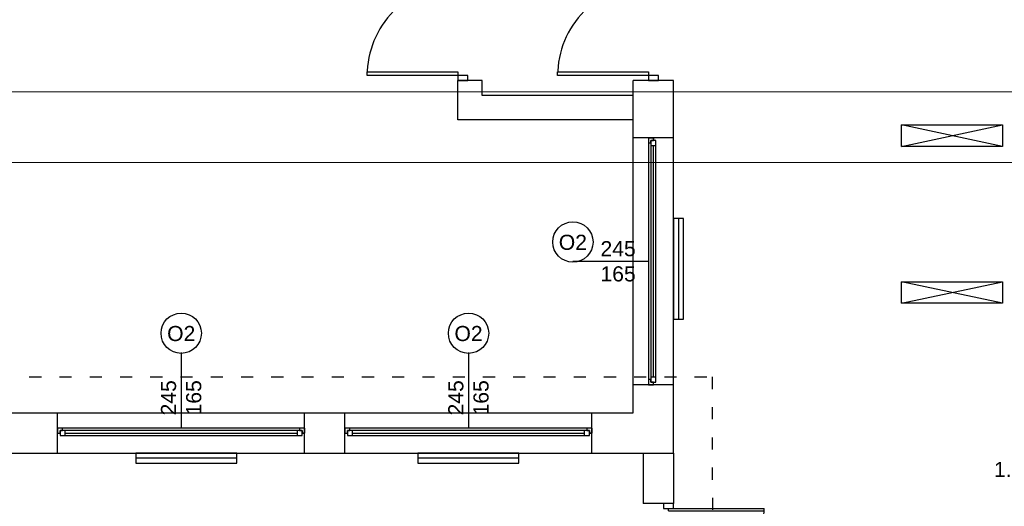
# Model space of a CAD drawing. Header units: millimetres. Extents: x -2994 to 13921, y -9859 to 2415.
# Tile 16 of 47: x 657 to 1634, y -686 to -203. Entities that reach past the tile are written whole.
import ezdxf
from ezdxf.enums import TextEntityAlignment as Align

# ---------------------------------------------------------------- set-up
doc = ezdxf.new("R2010")
doc.units = ezdxf.units.MM
doc.linetypes.add('ACAD_ISO03W100', pattern=[30, 12, -18])
for name, color, linetype, true_color in [('A_sc_istn', 253, 'Continuous', 0x828282), ('A_sc_proj', 7, 'Continuous', 0x5e5e5e), ('A_stolarka', 7, 'Continuous', 0x5e5e5e)]:
    doc.layers.add(name, color=color, linetype=linetype, true_color=true_color)
doc.layers.add('IE_OPISY_ogólne', color=7, linetype='Continuous', lineweight=30)
doc.layers.add('IE_OŚW_oprawy podstawowe', color=1, linetype='Continuous', lineweight=30)
doc.styles.get("Standard").update_dxf_attribs({"font": 'arial.ttf'})
doc.linetypes.add('TRACKS', pattern='A,0.15,[130,ltypeshp.shx,S=0.25,R=0,X=0,Y=0],0.15', length=0.3)

# ---------------------------------------------------------------- blocks, each defined once
blk = doc.blocks.new('*U31')
for p, q in [((-95, 20), (-100, 20)), ((-95, 17.5), (-95, 20)), ((140, 20), (-95, 20)), ((145, 20), (140, 20)), ((140, 20), (140, 17.5)), ((-100, 15), (-97.5, 15)), ((-97.5, 15), (-97.5, 17.5)), ((-97.5, 17.5), (-95, 17.5)), ((-92.5, 17.5), (-97.5, 17.5)), ((-97.5, 17.5), (-97.5, 12.5)), ((-97.5, 12.5), (-92.5, 12.5)), ((-92.5, 12.5), (-92.5, 17.5)), ((137.5, 17.5), (-92.5, 17.5)), ((-92.5, 15), (137.5, 15)), ((-92.5, 12.5), (137.5, 12.5)), ((-92.5, 12.5), (137.5, 12.5)), ((142.5, 17.5), (137.5, 17.5)), ((137.5, 17.5), (137.5, 12.5)), ((137.5, 12.5), (142.5, 12.5)), ((140, 17.5), (142.5, 17.5)), ((142.5, 17.5), (142.5, 15)), ((142.5, 12.5), (142.5, 17.5)), ((142.5, 15), (145, 15))]:
    blk.add_line(p, q)
for points in [[(-100, 20), (-100, 15), (-97.5, 15)], [(145, 20), (145, 14.99), (142.5, 15)]]:
    blk.add_lwpolyline(points)
blk = doc.blocks.new('*U16')
blk.add_lwpolyline([(75, 0), (0, 0)])
for tag, p in [('S', (30, 5)), ('H', (30, -20))]:
    blk.add_attdef(tag, text='', height=15).set_placement(p, align=Align.CENTER)
blk = doc.blocks.new('*U15')
blk.add_lwpolyline([(75, 0), (0, 0)])
for tag, p in [('H', (30, 20)), ('S', (30, -5))]:
    blk.add_attdef(tag, text='', height=15, rotation=180).set_placement(p, align=Align.CENTER)
blk = doc.blocks.new('*U39')
blk.add_arc((0, 0), 900, 0, 90)
blk.add_wipeout([(0, 900), (35, 900), (35, 0), (0, 0)])
blk.add_wipeout([(0, 900), (35, 900), (35, 0), (0, 0)])
blk.add_wipeout([(0, 900), (35, 900), (35, 0), (0, 0)])
for points in [[(35, 900), (35, 0), (0, 0), (0, 900)], [(-50, -100), (0, -100), (0, 0), (-50, 0)]]:
    blk.add_lwpolyline(points, close=True)
blk = doc.blocks.new('jndf')
at = {"layer": 'A_stolarka', "ltscale": 2}
for p, q in [((6685.7, -1555593.7), (6685.7, -1556543.7)), ((6685.7, -1555593.7), (6705.7, -1555593.7)), ((6705.7, -1555593.7), (6705.7, -1556543.7))]:
    blk.add_line(p, q, dxfattribs=at)
for points in [[(5755.7, -1555643.7), (5805.7, -1555643.7), (5805.7, -1555543.7), (5755.7, -1555543.7)], [(6705.7, -1555643.7), (6755.7, -1555643.7), (6755.7, -1555543.7), (6705.7, -1555543.7)]]:
    blk.add_lwpolyline(points, close=True, dxfattribs=at)
blk.add_arc((6705.7, -1555643.7), 900, 180, 270, dxfattribs=at)

msp = doc.modelspace()

# ---------------------------------------------------------------- linework, layer by layer
at = {"layer": 'A_sc_istn'}
for points in [[(-883.96, -1105.1), (-883.96, -593.1), (1266.04, -593.1), (1266.04, -263.1)], [(-843.96, -1105.1), (-843.96, -633.1), (1306.04, -633.1), (1306.04, -263.1)], [(1266.04, -302.1), (1092.04, -302.1), (1092.04, -263.1)], [(1116.04, -263.1), (1092.04, -263.1)], [(1266.04, -278.1), (1116.04, -278.1), (1116.04, -263.1)], [(1306.04, -263.1), (1266.04, -263.1)], [(1532.26, -328.502), (1632.26, -307.289)], [(1632.26, -328.502), (1532.26, -307.289)], [(1306.04, -320.046), (1266.04, -320.046)], [(1532.26, -484.122), (1632.26, -462.909)], [(1632.26, -484.122), (1532.26, -462.909)], [(1306.04, -565.046), (1266.04, -565.046)], [(695.04, -633.1), (695.04, -593.1)], [(940.04, -633.1), (940.04, -593.1)], [(980.04, -633.1), (980.04, -593.1)], [(1225.04, -633.1), (1225.04, -593.1)], [(1276.04, -633.1), (1276.04, -683.1)], [(1306.04, -633.1), (1306.04, -683.1)]]:
    msp.add_lwpolyline(points, dxfattribs=at)
for points in [[(1532.26, -307.289), (1632.26, -307.289), (1632.26, -328.502), (1532.26, -328.502)], [(1306.04, -400.047), (1306.04, -500.047), (1316.04, -500.047), (1316.04, -400.047)], [(1532.26, -462.909), (1632.26, -462.909), (1632.26, -484.122), (1532.26, -484.122)], [(872.804, -633.1), (772.804, -633.1), (772.804, -643.1), (872.804, -643.1)], [(1152.541, -633.1), (1052.541, -633.1), (1052.541, -643.1), (1152.541, -643.1)]]:
    msp.add_lwpolyline(points, close=True, dxfattribs=at)
at = {"layer": 'A_sc_istn', "linetype": 'TRACKS', "ltscale": 20}
for points in [[(1311.04, -400.047), (1311.04, -500.047)], [(872.804, -638.1), (772.804, -638.1)], [(1152.541, -638.1), (1052.541, -638.1)]]:
    msp.add_lwpolyline(points, dxfattribs=at)
at = {"layer": 'A_sc_istn'}
for centre in [(1206.168, -423.438), (817.671, -513.99), (1102.671, -513.99)]:
    msp.add_circle(centre, 20, dxfattribs=at)
at = {"layer": 'A_sc_proj', "ltscale": 2}
msp.add_line((1306.04, -683.1), (1276.04, -683.1), dxfattribs=at)
at = {"layer": 'IE_OPISY_ogólne', "lineweight": 15}
for points in [[(-1020.273, -274.445), (-1020.273, -3244.445), (4919.727, -3244.445), (4919.727, -274.445)], [(-860.273, -344.445), (-860.273, -3174.445), (4849.727, -3174.445), (4849.727, -344.445)]]:
    msp.add_lwpolyline(points, close=True, dxfattribs=at)
at = {"layer": 'IE_OŚW_oprawy podstawowe', "color": 0, "linetype": 'ACAD_ISO03W100'}
msp.add_lwpolyline([(-473.008, -557.358), (1344.474, -557.358), (1345.041, -1869.687), (-282.96, -1872.795), (-282.96, -1213.294), (-473.008, -1213.294)], close=True, dxfattribs=at)

# ---------------------------------------------------------------- block references
at = {"layer": 'A_sc_istn', "rotation": 90}
msp.add_blockref('*U31', (1301.037, -465.046), dxfattribs=at)
at = {"layer": 'A_sc_istn', "linetype": 'ACAD_ISO03W100'}
for name, p, rotation in [('*U15', (1281.038, -442.546), 180), ('*U16', (817.541, -608.097), 90), ('*U16', (1102.541, -608.097), 90)]:
    msp.add_blockref(name, p, dxfattribs=dict(at, rotation=rotation)).add_auto_attribs({'S': '245', 'H': '165'})
at = {"layer": 'A_sc_istn'}
for p in [(795.04, -628.097), (1080.04, -628.097)]:
    msp.add_blockref('*U31', p, dxfattribs=at)
at = {"layer": 'A_stolarka', "xscale": 0.1, "yscale": 0.1, "zscale": 0.1, "rotation": 90.00000000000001}
msp.add_blockref('jndf', (-154258.334, -1358.673), dxfattribs=at)

# ---------------------------------------------------------------- texts
at = {"layer": 'A_sc_istn', "char_height": 30}
for s, insert, attachment_point in [('{\\H0.5x;O2}', (1192.198, -431.435), 7), ('{\\H0.5x;O2}', (803.7, -521.987), 7), ('{\\H0.5x;O2}', (1088.7, -521.987), 7), ('{\\H0.5x;1.28}', (1664.667, -656.872), 9)]:
    msp.add_mtext_dynamic_manual_height_columns(s, width=232.59527, gutter_width=12.5, heights=[0], dxfattribs=dict(at, insert=insert, attachment_point=attachment_point))

# ---------------------------------------------------------------- next in the draw order: block references
at = {"layer": 'A_sc_istn', "xscale": 0.1, "yscale": 0.1, "zscale": 0.1, "rotation": 89.99999999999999}
for p in [(1092.04, -258.1), (1281.04, -258.1)]:
    msp.add_blockref('*U39', p, dxfattribs=at)

doc.saveas('drawing.dxf')
